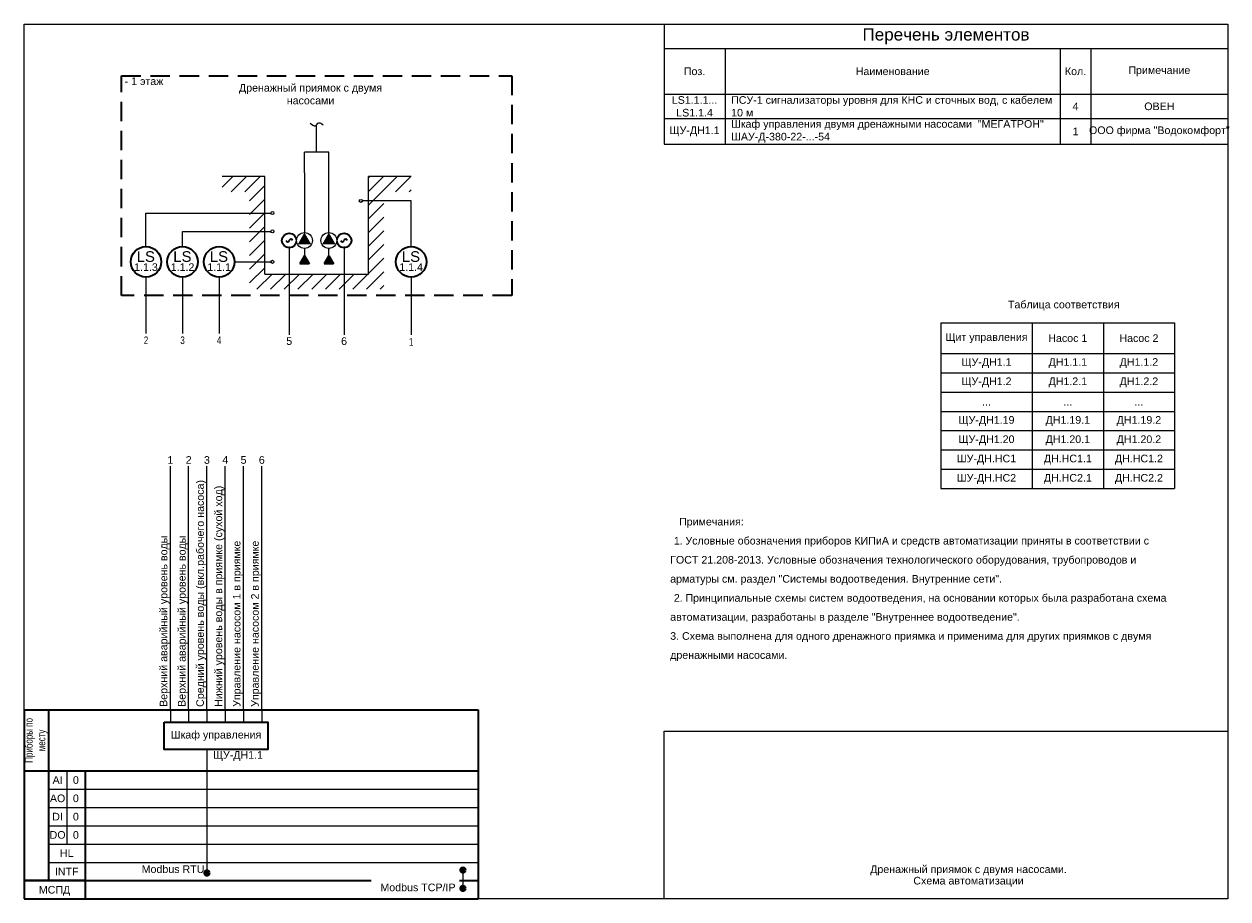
# Model space of a CAD drawing. Header units: millimetres. Extents: x -810 to 3695, y -2403 to 287.
# Tile 6 of 8: x 2670 to 3065, y -1919 to -1632. Entities that reach past the tile are written whole.
import ezdxf
from ezdxf.enums import TextEntityAlignment as Align

# ---------------------------------------------------------------- set-up
doc = ezdxf.new("R2010")
doc.units = ezdxf.units.MM
doc.set_wipeout_variables(frame=1)
doc.linetypes.add('DASHED02', pattern=[3.83, 2.54, -1.29])
doc.linetypes.add('DASHED2', pattern=[9.525, 6.35, -3.175])
doc.layers.get('0').update_dxf_attribs({"linetype": 'CONTINUOUS'})
doc.layers.get('Defpoints').update_dxf_attribs({"linetype": 'CONTINUOUS'})
doc.layers.add('_BMS', color=7, linetype='CONTINUOUS')
doc.layers.add('AK_Text', color=7, linetype='CONTINUOUS')
for name, color, linetype, lineweight in [('AK_Drawing', 7, 'CONTINUOUS', 35), ('AK_Drawing_Thin', 7, 'CONTINUOUS', 9), ('AK_Equipment', 7, 'CONTINUOUS', 35), ('AK_Impulse', 222, 'CONTINUOUS', 9), ('AK_Table', 7, 'CONTINUOUS', 35)]:
    doc.layers.add(name, color=color, linetype=linetype, lineweight=lineweight)
doc.layers.add('UNPLOTTED', color=2, linetype='CONTINUOUS', plot=False)
doc.styles.add('CP.Text', font='arial.ttf')
doc.styles.add('PT Sans Narrow', font='arial.ttf', dxfattribs={"width": 0.75})
doc.styles.get("Standard").update_dxf_attribs({"font": 'arial.ttf', "width": 0.75})
doc.styles.add('Trebuchet MS', font='arial.ttf', dxfattribs={"width": 0.75})

# ---------------------------------------------------------------- blocks, each defined once
blk = doc.blocks.new('*U15')
at = {"layer": 'UNPLOTTED'}
for points in [[(0, 0), (-395, 0), (-395, 287), (0, 287)], [(-185, 55), (0, 55), (0, 0), (-185, 0)]]:
    blk.add_lwpolyline(points, close=True, dxfattribs=at)
blk = doc.blocks.new('*U31')
at = {"lineweight": -2}
for p, q in [((0, 62), (149, 62)), ((0, 62), (0, 42)), ((8, 62), (8, 42)), ((149, 62), (149, 42)), ((0, 42), (0, 0)), ((0, 42), (149, 42)), ((8, 42), (149, 42)), ((8, 42), (8, 6)), ((20, 42), (20, 0)), ((149, 42), (149, 0)), ((0, 6), (149, 6)), ((20, 6), (0, 6)), ((0, 0), (149, 0))]:
    blk.add_line(p, q, dxfattribs=at)
at = {"lineweight": 9}
for p, q in [((14, 42), (14, 18)), ((8, 36), (149, 36)), ((8, 30), (149, 30)), ((8, 24), (149, 24)), ((8, 18), (149, 18)), ((8, 12), (149, 12))]:
    blk.add_line(p, q, dxfattribs=at)
at = {"style": 'PT Sans Narrow'}
for s, p in [('AI', (11, 39)), ('AO', (11, 33)), ('DI', (11, 27)), ('DO', (11, 21)), ('HL', (14, 15)), ('INTF', (14, 9)), ('МСПД', (10, 3))]:
    blk.add_text(s, height=2.5, dxfattribs=at).set_placement(p, align=Align.MIDDLE_CENTER)
at = {"insert": (4, 52), "char_height": 2.5, "width": 19.6, "attachment_point": 5, "rotation": 90, "style": 'PT Sans Narrow'}
blk.add_mtext('Приборы по месту', dxfattribs=at)
at = {"lineweight": 30, "flags": 1}
blk.add_attdef('PANEL_NAME', text='', height=2.5, rotation=90, dxfattribs=at).set_placement((4, 24), align=Align.MIDDLE_CENTER)
at = {"style": 'PT Sans Narrow'}
for tag, p in [('AI_SIGNAL', (17, 39)), ('AO_SIGNAL', (17, 33)), ('DI_SIGNAL', (17, 27)), ('DO_SIGNAL', (17, 21))]:
    blk.add_attdef(tag, text='', height=2.5, dxfattribs=at).set_placement(p, align=Align.MIDDLE_CENTER)
blk = doc.blocks.new('*T32')
at = {"layer": 'AK_Table', "color": 0, "linetype": 'ByBlock', "lineweight": -2, "transparency": 16777216}
for p, q in [((0, -8), (185, -8)), ((0, -8), (0, -39.41)), ((20, -8), (20, -39.41)), ((130, -8), (130, -39.41)), ((140, -8), (140, -39.41)), ((185, -8), (185, -39.41)), ((0, -23), (185, -23)), ((0, -31), (185, -31)), ((0, -39.41), (185, -39.41))]:
    blk.add_line(p, q, dxfattribs=at)
at = {"layer": 'Defpoints', "color": 8, "linetype": 'ByBlock', "lineweight": 0, "transparency": 16777216}
for p, q in [((0, 0), (185, 0)), ((0, 0), (0, -8)), ((185, 0), (185, -8))]:
    blk.add_line(p, q, dxfattribs=at)
at = {"layer": 'AK_Table', "color": 0, "transparency": 16777216, "style": 'CP.Text'}
for s, insert, char_height, width, attachment_point in [('Перечень элементов', (92.5, -4), 4, 184.4, 5), ('Поз.', (10, -15.5), 2.5, 19, 5), ('Наименование', (75, -15.5), 2.5, 109, 5), ('Кол.', (135, -15.5), 2.5, 9, 5), ('Примечание', (162.5, -15.5), 2.5, 44, 5), ('{\\C256;LS1.1.1... LS1.1.4}', (10, -27), 2.5, 20, 5), ('ПСУ-1 сигнализаторы уровня для КНС и сточных вод, с кабелем 10 м', (22, -27), 2.5, 106, 4), ('4', (135, -27), 2.5, 9, 5), ('ОВЕН', (162.5, -27), 2.5, 44, 5), ('ООО фирма "Водокомфорт"', (162.5, -35.2), 2.5, 44, 5), ('{\\C256;ЩУ-ДН1.1}', (10, -35.2), 2.5, 20, 5), ('{\\C256;Шкаф управления двумя дренажными насосами  "МЕГАТРОН"\\PШАУ-Д-380-22-...-54}', (22, -35.2), 2.5, 106, 4), ('{\\C256;1', (135, -35.2), 2.5, 9, 5)]:
    blk.add_mtext(s, dxfattribs=dict(at, insert=insert, char_height=char_height, width=width, attachment_point=attachment_point))
blk = doc.blocks.new('*U29')
at = {"linetype": 'DASHED2'}
blk.add_lwpolyline([(0, 0), (128, 0), (128, -72), (0, -72)], close=True, dxfattribs=at)
at = {"style": 'PT Sans Narrow'}
blk.add_attdef('SPACE_NAME', (1, -3), '', height=2.5, dxfattribs=at)
blk = doc.blocks.new('*U22')
at = {"ltscale": 0.1}
blk.add_circle((0, 0), 3.99, dxfattribs=at)
for points in [[(1.86, 0), (1.55, 0.4), (0.93, 1.21), (0.31, 0.4), (0, 0)], [(-1.86, 0), (-1.55, -0.4), (-0.93, -1.21), (-0.31, -0.4), (0, 0)]]:
    blk.add_open_spline(points, degree=3, knots=[0, 0, 0, 0, 0.704009, 1.404972, 1.404972, 1.404972, 1.404972], dxfattribs=at)
at = {"style": 'PT Sans Narrow'}
blk.add_attdef('NAME', (1, 4), '', height=2.5, dxfattribs=at)
blk = doc.blocks.new('*U63')
at = {"layer": 'AK_Impulse'}
for q in [(0, 80), (0, -4)]:
    blk.add_line((0, 0), q, dxfattribs=at)
at = {"style": 'PT Sans Narrow'}
for tag, p in [('DESC1', (-1, 1)), ('DESC2', (3, 1))]:
    blk.add_attdef(tag, p, '', height=2.5, rotation=90, dxfattribs=at)
at = {"layer": 'AK_Impulse', "style": 'PT Sans Narrow'}
blk.add_attdef('Y', text='', height=2.5, dxfattribs=at).set_placement((0, 80), align=Align.BOTTOM_CENTER)
blk = doc.blocks.new('*U17')
at = {"ltscale": 0.1}
blk.add_circle((0, -20), 5, dxfattribs=at)
at = {"layer": 'AK_Impulse', "lineweight": 5}
for p, q in [((0, -15), (0, 0)), ((0, -25), (0, -44))]:
    blk.add_line(p, q, dxfattribs=at)
at = {"color": 172, "ltscale": 500, "style": 'PT Sans Narrow'}
blk.add_text('LS', height=3.5, dxfattribs=at).set_placement((-0.06, -20.01), align=Align.CENTER)
at = {"ltscale": 500, "style": 'PT Sans Narrow'}
blk.add_attdef('N', text='', height=2.5, dxfattribs=at).set_placement((0, -20.49), align=Align.TOP_CENTER)
at = {"layer": 'AK_Impulse', "ltscale": 500, "style": 'PT Sans Narrow'}
blk.add_attdef('Y', text='', height=2.5, dxfattribs=at).set_placement((0, -45), align=Align.TOP_CENTER)
blk = doc.blocks.new('*U34')
at = {"ltscale": 0.1}
blk.add_circle((0, -16), 5, dxfattribs=at)
at = {"layer": 'AK_Impulse', "lineweight": 5}
for p, q in [((0, -11), (0, 0)), ((0, -21), (0, -39.48))]:
    blk.add_line(p, q, dxfattribs=at)
at = {"color": 172, "ltscale": 500, "style": 'PT Sans Narrow'}
blk.add_text('LS', height=3.5, dxfattribs=at).set_placement((-0.06, -16.01), align=Align.CENTER)
at = {"ltscale": 500, "style": 'PT Sans Narrow'}
blk.add_attdef('N', text='', height=2.5, dxfattribs=at).set_placement((0, -16.49), align=Align.TOP_CENTER)
at = {"layer": 'AK_Impulse', "ltscale": 500, "style": 'PT Sans Narrow'}
blk.add_attdef('Y', text='', height=2.5, dxfattribs=at).set_placement((0, -40.48), align=Align.TOP_CENTER)
blk = doc.blocks.new('*U21')
at = {"ltscale": 0.1}
blk.add_circle((0, -10), 5, dxfattribs=at)
at = {"layer": 'AK_Impulse', "lineweight": 5}
for p, q in [((0, -5), (0, 0)), ((0, -15), (0, -33.48))]:
    blk.add_line(p, q, dxfattribs=at)
at = {"color": 172, "ltscale": 500, "style": 'PT Sans Narrow'}
blk.add_text('LS', height=3.5, dxfattribs=at).set_placement((-0.06, -10.01), align=Align.CENTER)
at = {"ltscale": 500, "style": 'PT Sans Narrow'}
blk.add_attdef('N', text='', height=2.5, dxfattribs=at).set_placement((0, -10.49), align=Align.TOP_CENTER)
at = {"layer": 'AK_Impulse', "ltscale": 500, "style": 'PT Sans Narrow'}
blk.add_attdef('Y', text='', height=2.5, dxfattribs=at).set_placement((0, -34.48), align=Align.TOP_CENTER)
blk = doc.blocks.new('*U19')
at = {"ltscale": 0.1}
blk.add_circle((0, -5), 5, dxfattribs=at)
at = {"layer": 'AK_Impulse', "lineweight": 5}
for p, q in [((0, 0), (0, 0)), ((0, -10), (0, -28.48))]:
    blk.add_line(p, q, dxfattribs=at)
at = {"color": 172, "ltscale": 500, "style": 'PT Sans Narrow'}
blk.add_text('LS', height=3.5, dxfattribs=at).set_placement((-0.06, -5.01), align=Align.CENTER)
at = {"ltscale": 500, "style": 'PT Sans Narrow'}
blk.add_attdef('N', text='', height=2.5, dxfattribs=at).set_placement((0, -5.49), align=Align.TOP_CENTER)
at = {"layer": 'AK_Impulse', "ltscale": 500, "style": 'PT Sans Narrow'}
blk.add_attdef('Y', text='', height=2.5, dxfattribs=at).set_placement((0, -29.48), align=Align.TOP_CENTER)
blk = doc.blocks.new('*U25')
at = {"color": 0, "lineweight": 50}
for radius in [0.72, 0.449, 0.223]:
    blk.add_circle((0, -3), radius, dxfattribs=at)
at = {"style": 'PT Sans Narrow', "flags": 12}
blk.add_attdef('DESC', (1, -2.75), '', height=2, dxfattribs=at)
at = {"layer": 'UNPLOTTED', "style": 'PT Sans Narrow', "flags": 13}
blk.add_attdef('SIGNAL_TYPE', text='', height=1, dxfattribs=at).set_placement((-1, -5), align=Align.RIGHT)
blk = doc.blocks.new('*U26')
at = {"color": 0, "lineweight": 50}
for radius in [0.72, 0.449, 0.223]:
    blk.add_circle((0, -33), radius, dxfattribs=at)
at = {"style": 'PT Sans Narrow', "flags": 12}
blk.add_attdef('DESC', (1, -32.75), '', height=2, dxfattribs=at)
at = {"layer": 'UNPLOTTED', "style": 'PT Sans Narrow', "flags": 13}
blk.add_attdef('SIGNAL_TYPE', text='', height=1, dxfattribs=at).set_placement((-1, -35), align=Align.RIGHT)
blk = doc.blocks.new('*U28')
at = {"color": 0, "lineweight": 50}
for radius in [0.72, 0.449, 0.223]:
    blk.add_circle((0, -15), radius, dxfattribs=at)
at = {"style": 'PT Sans Narrow', "flags": 12}
blk.add_attdef('DESC', (1, -14.75), '', height=2, dxfattribs=at)
at = {"layer": 'UNPLOTTED', "style": 'PT Sans Narrow', "flags": 13}
blk.add_attdef('SIGNAL_TYPE', text='', height=1, dxfattribs=at).set_placement((-1, -17), align=Align.RIGHT)
blk = doc.blocks.new('A$Cb752dc47')
blk.add_wipeout([(0, 2.6), (-0.41, 2.57), (-0.8, 2.47), (-1.18, 2.31), (-1.53, 2.1), (-1.84, 1.84), (-2.1, 1.53), (-2.31, 1.18), (-2.47, 0.8), (-2.57, 0.41), (-2.6, 0), (-2.57, -0.41), (-2.47, -0.8), (-2.31, -1.18), (-2.1, -1.53), (-1.84, -1.84), (-1.53, -2.1), (-1.18, -2.31), (-0.8, -2.47), (-0.41, -2.57), (0, -2.6), (0.41, -2.57), (0.8, -2.47), (1.18, -2.31), (1.53, -2.1), (1.84, -1.84), (2.1, -1.53), (2.31, -1.18), (2.47, -0.8), (2.57, -0.41), (2.6, 0), (2.57, 0.41), (2.47, 0.8), (2.31, 1.18), (2.1, 1.53), (1.84, 1.84), (1.53, 2.1), (1.18, 2.31), (0.8, 2.47), (0.41, 2.57)])
h = blk.add_hatch(color=256)
h.dxf.hatch_style = 1
h.paths.add_polyline_path([(2.25, -1.3), (-2.25, -1.3), (0, 2.6)])
blk.add_circle((0, 0), 2.6)
blk = doc.blocks.new('*U36')
h = blk.add_hatch(color=256)
h.dxf.hatch_style = 1
h.paths.add_polyline_path([(-2.6, -1.5), (0, 0), (-2.6, 1.5)])
for p, q in [((-2.6, -1.5), (-2.6, 1.5)), ((0, 0), (-2.6, 1.5)), ((0, 0), (-2.6, -1.5))]:
    blk.add_line(p, q)
at = {"linetype": 'Continuous', "style": 'PT Sans Narrow'}
blk.add_attdef('NAME', text='', height=2.5, dxfattribs=at).set_placement((2, 5), align=Align.RIGHT)
blk = doc.blocks.new('*T72')
at = {"color": 0, "lineweight": -2, "transparency": 16777216}
for p, q in [((0, 0), (76.67, 0)), ((0, 0), (0, -54.33)), ((30, 0), (30, -54.33)), ((53.34, 0), (53.34, -54.33)), ((76.67, 0), (76.67, -54.33)), ((0, -10), (76.67, -10)), ((0, -16.33), (76.67, -16.33)), ((0, -22.67), (76.67, -22.67)), ((0, -29), (76.67, -29)), ((0, -35.33), (76.67, -35.33)), ((0, -41.67), (76.67, -41.67)), ((0, -48), (76.67, -48)), ((0, -54.33), (76.67, -54.33))]:
    blk.add_line(p, q, dxfattribs=at)
at = {"transparency": 16777216, "char_height": 2.5, "attachment_point": 5, "style": 'CP.Text'}
for s, insert, width in [('{\\C0;Щит управления}', (15, -5), 27), ('Насос 1', (41.67, -5), 20.3353), ('Насос 2', (65, -5), 20.3353), ('ЩУ-ДН1.1', (15, -13.17), 27), ('{\\C0;ДН1.1.1}', (41.67, -13.17), 20.3353), ('{\\C0;ДН1.1.2}', (65, -13.17), 20.3353), ('{\\C0;ЩУ-ДН1.2}', (15, -19.5), 27), ('{\\C0;ДН1.2.1}', (41.67, -19.5), 20.3353), ('{\\C0;ДН1.2.2}', (65, -19.5), 20.3353), ('...', (15, -25.83), 27), ('...', (41.67, -25.83), 20.3353), ('...', (65, -25.83), 20.3353), ('{\\C0;ЩУ-ДН1.19}', (15, -32.17), 27), ('{\\C0;ДН1.19.1}', (41.67, -32.17), 20.3353), ('{\\C0;ДН1.19.2}', (65, -32.17), 20.3353), ('{\\C0;ЩУ-ДН1.20}', (15, -38.5), 27), ('{\\C0;ДН1.20.1}', (41.67, -38.5), 20.3353), ('{\\C0;ДН1.20.2}', (65, -38.5), 20.3353), ('ШУ-ДН.НС1', (15, -44.83), 27), ('ДН.НС1.1', (41.67, -44.83), 20.3353), ('ДН.НС1.2', (65, -44.83), 20.3353), ('ШУ-ДН.НС2', (15, -51.17), 27), ('ДН.НС2.1', (41.67, -51.17), 20.3353), ('ДН.НС2.2', (65, -51.17), 20.3353)]:
    blk.add_mtext(s, dxfattribs=dict(at, insert=insert, width=width))

msp = doc.modelspace()

# ---------------------------------------------------------------- hatches: boundary and pattern name
at = {"layer": 'AK_Drawing_Thin'}
h = msp.add_hatch(dxfattribs=at)
h.set_pattern_fill('ANSI31', color=256)
h.set_pattern_definition([(45, (1990, -1977), (-2.245064, 2.245064), [])])
h.paths.add_polyline_path([(2735, -1682), (2735, -1687), (2744, -1687), (2744, -1719), (2788, -1719), (2788, -1687), (2797, -1687), (2797, -1682), (2783, -1682), (2783, -1714), (2749, -1714), (2749, -1682)])

# ---------------------------------------------------------------- linework, layer by layer
for p, q in [((2766, -1674), (2766, -1665)), ((2762, -1680.8), (2762, -1674)), ((2770, -1674), (2762, -1674)), ((2770, -1708), (2770, -1674)), ((2749, -1682), (2735, -1682)), ((2749, -1714), (2749, -1682)), ((2762, -1680.8), (2762, -1710)), ((2783, -1714), (2783, -1682)), ((2797, -1682), (2783, -1682)), ((2770, -1702.25), (2770, -1705.9)), ((2749, -1714), (2783, -1714))]:
    msp.add_line(p, q, dxfattribs=at)
at = {"layer": 'AK_Drawing_Thin', "ltscale": 10}
msp.add_line((2730, -1870), (2730, -1910.49), dxfattribs=at)
at = {"layer": 'AK_Drawing_Thin'}
for centre in [(2780.5, -1690), (2751.5, -1694), (2751.5, -1700), (2751.5, -1710)]:
    msp.add_circle(centre, 0.5, dxfattribs=at)
msp.add_spline([(2763.86, -1664.46), (2765.57, -1665.35), (2766.74, -1664.35), (2768.1, -1665.05)], degree=3, dxfattribs=at)
at = {"layer": 'AK_Equipment'}
msp.add_lwpolyline([(2716, -1861), (2750, -1861), (2750, -1870), (2716, -1870)], close=True, dxfattribs=at)
at = {"layer": 'AK_Impulse'}
for p, q in [((2757, -1705), (2757, -1734)), ((2775, -1705), (2775, -1734)), ((2814, -1909.54), (2814, -1915.54))]:
    msp.add_line(p, q, dxfattribs=at)
for points in [[(2797, -1690), (2781, -1690)], [(2710, -1694), (2751, -1694)], [(2722, -1700), (2751, -1700)], [(2739, -1710), (2751, -1710)]]:
    msp.add_lwpolyline(points, dxfattribs=at)

# ---------------------------------------------------------------- block references
for name, p in [('*T32', (2880, -1632)), ('*T72', (2970.8, -1730.05))]:
    msp.add_blockref(name, p)
at = {"layer": 'AK_Drawing', "linetype": 'DASHED02', "ltscale": 20}
msp.add_blockref('*U29', (2702, -1649), dxfattribs=at).add_auto_attribs({'SPACE_NAME': '- 1 этаж'})
at = {"layer": 'AK_Drawing', "ltscale": 10}
for name, p in [('*U28', (2730, -1895.49)), ('*U26', (2814, -1876.54)), ('*U25', (2814, -1912.54))]:
    msp.add_blockref(name, p, dxfattribs=at)
at = {"layer": 'AK_Drawing_Thin', "ltscale": 10}
for p, values in [((2718, -1857), {'DESC1': 'Верхний аварийный уровень воды', 'Y': '1'}), ((2724, -1857), {'DESC1': 'Верхний аварийный уровень воды', 'Y': '2'}), ((2730, -1857), {'DESC1': 'Средний уровень воды (вкл.рабочего насоса)', 'Y': '3'}), ((2736, -1857), {'DESC1': 'Нижний уровень воды в приямке (сухой ход)', 'Y': '4'}), ((2742, -1857), {'DESC1': 'Управление насосом 1 в приямке', 'Y': '5'}), ((2748, -1857), {'DESC1': 'Управление насосом 2 в приямке', 'Y': '6'})]:
    msp.add_blockref('*U63', p, dxfattribs=at).add_auto_attribs(values)
at = {"layer": 'AK_Equipment'}
ref = msp.add_blockref('*U17', (2797, -1690), dxfattribs=at)
ref.add_attrib('N', '1.1.4', dxfattribs={"layer": '0', "ltscale": 500, "height": 2.5, "style": 'Trebuchet MS'}).set_placement((2797, -1710.49), align=Align.TOP_CENTER)
ref.add_attrib('Y', '1', dxfattribs={"layer": 'AK_Impulse', "ltscale": 500, "height": 2.5, "style": 'Trebuchet MS', "width": 0.75}).set_placement((2797, -1735), align=Align.TOP_CENTER)
ref = msp.add_blockref('*U34', (2710, -1694), dxfattribs=at)
ref.add_attrib('N', '1.1.3', dxfattribs={"layer": '0', "ltscale": 500, "height": 2.5, "style": 'Trebuchet MS'}).set_placement((2710, -1710.49), align=Align.TOP_CENTER)
ref.add_attrib('Y', '2', dxfattribs={"layer": 'AK_Impulse', "ltscale": 500, "height": 2.5, "style": 'Trebuchet MS', "width": 0.75}).set_placement((2710, -1734.48), align=Align.TOP_CENTER)
ref = msp.add_blockref('*U21', (2722, -1700), dxfattribs=at)
ref.add_attrib('N', '1.1.2', dxfattribs={"layer": '0', "ltscale": 500, "height": 2.5, "style": 'Trebuchet MS'}).set_placement((2722, -1710.49), align=Align.TOP_CENTER)
ref.add_attrib('Y', '3', dxfattribs={"layer": 'AK_Impulse', "ltscale": 500, "height": 2.5, "style": 'Trebuchet MS', "width": 0.75}).set_placement((2722, -1734.48), align=Align.TOP_CENTER)
at = {"layer": 'AK_Equipment', "xscale": 0.6, "yscale": 0.6, "zscale": 0.6}
for p in [(2757, -1703), (2775, -1703)]:
    msp.add_blockref('*U22', p, dxfattribs=at)
at = {"layer": 'AK_Equipment'}
ref = msp.add_blockref('*U19', (2734, -1705), dxfattribs=at)
ref.add_attrib('N', '1.1.1', dxfattribs={"layer": '0', "ltscale": 500, "height": 2.5, "style": 'Trebuchet MS'}).set_placement((2734, -1710.49), align=Align.TOP_CENTER)
ref.add_attrib('Y', '4', dxfattribs={"layer": 'AK_Impulse', "ltscale": 500, "height": 2.5, "style": 'Trebuchet MS', "width": 0.75}).set_placement((2734, -1734.48), align=Align.TOP_CENTER)
at = {"layer": 'AK_Equipment', "rotation": 90}
for p in [(2762, -1708), (2770, -1708)]:
    msp.add_blockref('*U36', p, dxfattribs=at)
at = {"layer": 'AK_Table'}
msp.add_blockref('*U31', (2670, -1919), dxfattribs=at).add_auto_attribs({'AI_SIGNAL': '0', 'AO_SIGNAL': '0', 'DI_SIGNAL': '0', 'DO_SIGNAL': '0'})
at = {"layer": 'UNPLOTTED'}
msp.add_blockref('*U15', (3065, -1919), dxfattribs=at)

# ---------------------------------------------------------------- texts
at = {"color": 7, "insert": (2882, -1841), "char_height": 2.5, "width": 165, "attachment_point": 7, "style": 'CP.Text'}
msp.add_mtext('\\pxsm1.5;{\\C256;   Примечания:\\P\\pi0.48001,s*,t2;1.^IУсловные обозначения приборов КИПиА и средств автоматизации приняты в соответствии с ГОСТ 21.208-2013. Условные обозначения технологического оборудования, трубопроводов и арматуры см. раздел "Системы водоотведения. Внутренние сети".\\P2.^IПринципиальные схемы систем водоотведения, на основании которых была разработана схема автоматизации, разработаны в разделе "Внутреннее водоотведение".\\P\\pi0,sm1.5,tz;3. Схема выполнена для одного дренажного приямка и применима для других приямков с двумя дренажными насосами.}', dxfattribs=at)
at = {"insert": (2732, -1870.5), "char_height": 2.5, "width": 3.3154, "attachment_point": 1, "style": 'CP.Text'}
msp.add_mtext('ЩУ-ДН1.1', dxfattribs=at)
at = {"layer": '_BMS', "color": 0, "char_height": 2.5, "attachment_point": 5, "line_spacing_factor": 0.9, "style": 'CP.Text'}
for s, insert, width in [('Таблица соответствия', (3011.14, -1724.36), 70), ('Дренажный приямок с двумя насосами. \\PСхема автоматизации', (2979.88, -1911.5), 67.5727)]:
    msp.add_mtext(s, dxfattribs=dict(at, insert=insert, width=width))
at = {"layer": 'AK_Drawing', "ltscale": 0.01, "insert": (2764, -1655), "char_height": 2.5, "width": 55.6307, "attachment_point": 5, "style": 'CP.Text'}
msp.add_mtext('Дренажный приямок с двумя насосами', dxfattribs=at)
at = {"layer": 'AK_Drawing_Thin', "ltscale": 10, "style": 'CP.Text'}
msp.add_text('Modbus RTU', height=2.5, dxfattribs=at).set_placement((2718.88, -1907.99), align=Align.TOP_CENTER)
at = {"layer": 'AK_Equipment', "color": 6, "insert": (2733, -1865.5), "char_height": 2.5, "width": 34, "attachment_point": 5, "style": 'CP.Text'}
msp.add_mtext('\\pxqc;{\\C256;Шкаф управления }', dxfattribs=at)
at = {"layer": 'AK_Impulse', "ltscale": 0.1, "style": 'CP.Text'}
for s, p in [('5', (2757, -1738)), ('6', (2775, -1738))]:
    msp.add_text(s, height=2.5, dxfattribs=at).set_placement(p, align=Align.BOTTOM_CENTER)

# ---------------------------------------------------------------- next in the draw order: block references
at = {"layer": 'AK_Drawing_Thin'}
for p in [(2762, -1703), (2770, -1703)]:
    msp.add_blockref('A$Cb752dc47', p, dxfattribs=at)

# ---------------------------------------------------------------- next in the draw order: texts
at = {"layer": 'AK_Text', "color": 5, "ltscale": 15, "insert": (2785.14, -1915.24), "char_height": 2.5, "width": 26.4296, "attachment_point": 4, "style": 'CP.Text', "bg_fill": 2}
msp.add_mtext('\\pxqr;Modbus TCP/IP', dxfattribs=at)

doc.saveas('drawing.dxf')
